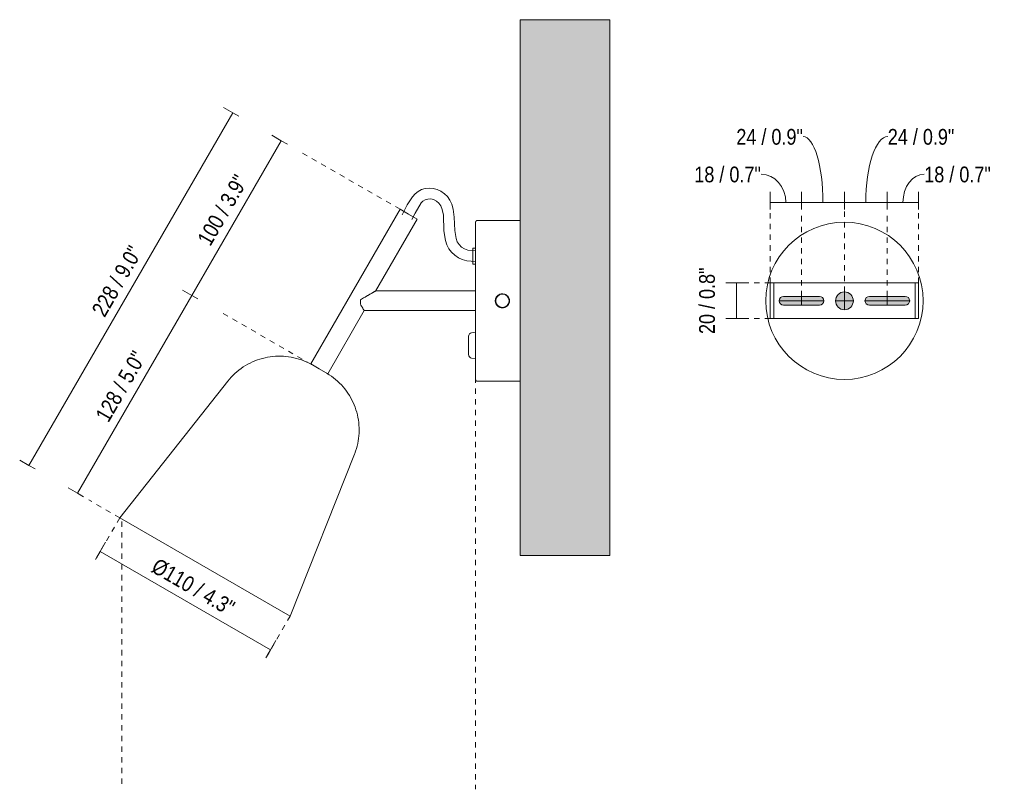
# Model space of a CAD drawing. Header units: millimetres. Extents: x -6709 to -5095, y -1383 to 6780.
# Tile 3 of 4: x -5645 to -5095, y 19 to 450. Entities that reach past the tile are written whole.
import ezdxf

# ---------------------------------------------------------------- set-up
doc = ezdxf.new("R2010")
doc.units = ezdxf.units.MM
doc.linetypes.add('Dash', pattern=[6, 3, -3])
for name, color, linetype, lineweight in [('Cotas', 7, 'Continuous', 9), ('Cotas-4', 7, 'Continuous', 9), ('Elementos de detalle', 7, 'Continuous', 9), ('Lighthing Fixture Dim Black SOL', 7, 'Continuous', 9), ('Luminarias', 7, 'Continuous', 20), ('Muros', 7, 'Continuous', 9)]:
    doc.layers.add(name, color=color, linetype=linetype, lineweight=lineweight)
doc.layers.add('Lighthing Fixture Detail Wide Grey', color=7, linetype='Continuous', lineweight=20, true_color=0x787878)
doc.layers.add('Lighthing Fixture Dim Grey Dash', color=7, linetype='Dash', lineweight=9, true_color=0xd2d2d2)
doc.styles.add('Arial Narrow', font='ARIALN.TTF', dxfattribs={"height": 8.8})
doc.dimstyles.new('FARO_-_2_2mm_Arial_Narrow_mm_Inch_Left', dxfattribs={"dimscale": 304.8, "dimtxt": 9.006193, "dimasz": 0, "dimexe": 0.019685, "dimexo": 0.0625, "dimgap": 0.006562, "dimtad": 1, "dimdec": 0, "dimzin": 0, "dimdsep": 46, "dimtxsty": 'Arial Narrow', "dimblk1": 'NONE', "dimblk2": 'NONE', "dimsah": 1, "dimcen": 0.09, "dimadec": 0, "dimazin": 0, "dimtfac": 1, "dimtdec": 4, "dimtix": 1, "dimtmove": 0, "dimatfit": 3, "dimfxl": 0.013123, "dimfxlon": 1, "dimtvp": 1, "dimtolj": 1, "dimtzin": 0, "dimarcsym": 2})
doc.dimstyles.new('FARO_-_2_2mm_Arial_Narrow_mm_Inch_Left_2', dxfattribs={"dimscale": 304.8, "dimtxt": 9.006193, "dimasz": 0, "dimexe": 0.019685, "dimexo": 0.0625, "dimgap": 0.006562, "dimtad": 1, "dimdec": 0, "dimzin": 0, "dimdsep": 46, "dimtxsty": 'Arial Narrow', "dimblk1": 'NONE', "dimblk2": 'NONE', "dimsah": 1, "dimcen": 0.09, "dimadec": 0, "dimazin": 0, "dimtfac": 1, "dimtdec": 4, "dimtix": 1, "dimtmove": 1, "dimatfit": 3, "dimfxl": 0.013123, "dimfxlon": 1, "dimtvp": 1, "dimtolj": 1, "dimtzin": 0, "dimarcsym": 2})
doc.dimstyles.new('FARO_-_2_2mm_Arial_Narrow_mm_Inch_Left_3', dxfattribs={"dimscale": 304.8, "dimtxt": 9.006193, "dimasz": 0, "dimexe": 0.019685, "dimexo": 0.0625, "dimgap": 0.006562, "dimtad": 1, "dimdec": 0, "dimzin": 0, "dimdsep": 46, "dimtxsty": 'Arial Narrow', "dimblk1": 'NONE', "dimblk2": 'NONE', "dimsah": 1, "dimcen": 0.09, "dimadec": 0, "dimazin": 0, "dimtfac": 1, "dimtdec": 4, "dimtix": 1, "dimtmove": 2, "dimatfit": 3, "dimfxl": 0.013123, "dimfxlon": 1, "dimtvp": 1, "dimtolj": 1, "dimtzin": 0, "dimarcsym": 2})

# ---------------------------------------------------------------- blocks, each defined once
blk = doc.blocks.new('28257 - 28257 STUDIO Black wall lamp-548396-Lateral_PDF')
at = {"layer": 'Luminarias'}
for p, q in [((-3336.2, 343.84), (-3386.2, 257.24)), ((-3331.44, 341.09), (-3336.2, 343.84)), ((-3349.95, 298.03), (-3326.67, 338.34)), ((-3326.67, 338.34), (-3331.44, 341.09)), ((-3268.96, 337.6), (-3292.96, 337.6)), ((-3293.96, 322.17), (-3295.46, 322.17)), ((-3295.46, 322.17), (-3295.46, 317.63)), ((-3295.46, 317.63), (-3295.46, 313.08)), ((-3295.46, 313.08), (-3293.96, 313.08)), ((-3293.96, 298.1), (-3349.98, 298.1)), ((-3358.41, 293.19), (-3358.41, 292.6)), ((-3358.41, 293.19), (-3358.41, 292.9)), ((-3358.41, 292.6), (-3358.41, 290.82)), ((-3376.67, 251.74), (-3356.26, 287.1)), ((-3356.26, 287.1), (-3293.96, 287.1)), ((-3297.96, 272.72), (-3297.96, 262.48)), ((-3293.96, 274.98), (-3296.2, 274.7)), ((-3296.2, 260.49), (-3293.96, 260.22)), ((-3386.2, 257.24), (-3381.44, 254.49)), ((-3385.71, 256.96), (-3385.8, 256.82)), ((-3381.44, 254.49), (-3376.67, 251.74)), ((-3377.15, 251.8), (-3377.05, 251.96)), ((-3432.57, 247.61), (-3493.02, 171.16)), ((-3292.96, 247.6), (-3268.96, 247.6)), ((-3397.71, 116.13), (-3361.72, 206.7)), ((-3397.71, 116.13), (-3493.02, 171.16))]:
    blk.add_line(p, q, dxfattribs=at)
at = {"layer": 'Luminarias', "flags": 128}
for points in [[(-3293.96, 320.7), (-3298.29, 321.03), (-3300.23, 321.71), (-3301.81, 322.72), (-3303.18, 324.06), (-3304.23, 325.65), (-3304.92, 327.4), (-3305.65, 331.88), (-3305.9, 339.41), (-3306.43, 343.87), (-3307.23, 346.64), (-3308.34, 348.95), (-3309.75, 350.94), (-3311.39, 352.55), (-3313.33, 353.9), (-3315.5, 354.93), (-3317.75, 355.54), (-3319.97, 355.71), (-3322.12, 355.48), (-3324.16, 354.85), (-3326.09, 353.85), (-3327.82, 352.49), (-3329.34, 350.81), (-3332.15, 346.38), (-3335.02, 340.76)], [(-3293.96, 314.69), (-3298.79, 315.02), (-3301.5, 315.73), (-3303.59, 316.7), (-3305.62, 318.09), (-3307.44, 319.82), (-3308.92, 321.78), (-3310.02, 323.9), (-3310.86, 326.34), (-3311.66, 331.87), (-3312, 340.47), (-3312.58, 343.74), (-3313.43, 345.81), (-3314.48, 347.22), (-3315.86, 348.41), (-3317.5, 349.29), (-3319.09, 349.64), (-3320.62, 349.57), (-3322.2, 349.11), (-3323.54, 348.34), (-3324.39, 347.44), (-3327.8, 341.74), (-3329.62, 338.13)], [(-3293.96, 336.6), (-3293.96, 336.64), (-3293.96, 336.68), (-3293.95, 336.72), (-3293.95, 336.76), (-3293.94, 336.8), (-3293.93, 336.83), (-3293.92, 336.87), (-3293.91, 336.91), (-3293.9, 336.95), (-3293.88, 336.99), (-3293.86, 337.02), (-3293.85, 337.06), (-3293.83, 337.09), (-3293.81, 337.13), (-3293.79, 337.16), (-3293.76, 337.19), (-3293.74, 337.23), (-3293.71, 337.26), (-3293.68, 337.29), (-3293.66, 337.31), (-3293.63, 337.34), (-3293.6, 337.37), (-3293.57, 337.39), (-3293.53, 337.42), (-3293.5, 337.44), (-3293.47, 337.46), (-3293.43, 337.48), (-3293.4, 337.5), (-3293.36, 337.51), (-3293.32, 337.53), (-3293.28, 337.54), (-3293.25, 337.56), (-3293.21, 337.57), (-3293.17, 337.57), (-3293.13, 337.58), (-3293.09, 337.59), (-3293.05, 337.59), (-3293.01, 337.6), (-3292.97, 337.6), (-3292.96, 337.6)], [(-3293.96, 336.6), (-3293.96, 336.56), (-3293.96, 336.46), (-3293.96, 336.28), (-3293.96, 336.04), (-3293.96, 335.72), (-3293.96, 335.34), (-3293.96, 334.88), (-3293.96, 334.36), (-3293.96, 333.78), (-3293.96, 333.12), (-3293.96, 332.41), (-3293.96, 331.62), (-3293.96, 330.78), (-3293.96, 329.88), (-3293.96, 328.91), (-3293.96, 327.89), (-3293.96, 326.81), (-3293.96, 325.68), (-3293.96, 324.49), (-3293.96, 323.25), (-3293.96, 321.97), (-3293.96, 320.63), (-3293.96, 319.25), (-3293.96, 317.83), (-3293.96, 316.37), (-3293.96, 314.87), (-3293.96, 313.34), (-3293.96, 311.77), (-3293.96, 310.17), (-3293.96, 308.54), (-3293.96, 306.89), (-3293.96, 305.21), (-3293.96, 303.52), (-3293.96, 301.8), (-3293.96, 300.08), (-3293.96, 298.34), (-3293.96, 296.59), (-3293.96, 294.83), (-3293.96, 293.07), (-3293.96, 291.31), (-3293.96, 289.55), (-3293.96, 287.8), (-3293.96, 286.06), (-3293.96, 284.32), (-3293.96, 282.6), (-3293.96, 280.89), (-3293.96, 279.21), (-3293.96, 277.54), (-3293.96, 275.9), (-3293.96, 274.29), (-3293.96, 272.7), (-3293.96, 271.15), (-3293.96, 269.63), (-3293.96, 268.15), (-3293.96, 266.7), (-3293.96, 265.3), (-3293.96, 263.94), (-3293.96, 262.63), (-3293.96, 261.37), (-3293.96, 260.15), (-3293.96, 258.99), (-3293.96, 257.88), (-3293.96, 256.83), (-3293.96, 255.83), (-3293.96, 254.89), (-3293.96, 254.02), (-3293.96, 253.2), (-3293.96, 252.45), (-3293.96, 251.76), (-3293.96, 251.14), (-3293.96, 250.58), (-3293.96, 250.09), (-3293.96, 249.67), (-3293.96, 249.32), (-3293.96, 249.04), (-3293.96, 248.82), (-3293.96, 248.68), (-3293.96, 248.61), (-3293.96, 248.6)], [(-3293.96, 335.29), (-3293.96, 335.52), (-3293.96, 335.87), (-3293.96, 336.16), (-3293.96, 336.37), (-3293.96, 336.51), (-3293.96, 336.59), (-3293.96, 336.6)], [(-3432.57, 247.61), (-3431.64, 248.75), (-3430.65, 249.85), (-3429.63, 250.91), (-3428.56, 251.93), (-3427.45, 252.9), (-3426.31, 253.83), (-3425.13, 254.71), (-3423.91, 255.55), (-3422.66, 256.33), (-3421.38, 257.07), (-3420.08, 257.75), (-3418.74, 258.38), (-3417.39, 258.96), (-3416.01, 259.48), (-3414.61, 259.95), (-3413.19, 260.36), (-3411.76, 260.71), (-3410.31, 261.01), (-3408.86, 261.25), (-3407.4, 261.43), (-3405.93, 261.55), (-3404.45, 261.61), (-3402.98, 261.61), (-3401.5, 261.55), (-3400.03, 261.44), (-3398.57, 261.26), (-3397.11, 261.03), (-3395.67, 260.74), (-3394.23, 260.39), (-3392.81, 259.99), (-3391.41, 259.53), (-3390.03, 259.01), (-3388.67, 258.44), (-3387.34, 257.81), (-3386.03, 257.13), (-3385.71, 256.96)], [(-3377.05, 251.96), (-3375.8, 251.18), (-3374.59, 250.35), (-3373.4, 249.47), (-3372.25, 248.54), (-3371.14, 247.57), (-3370.07, 246.55), (-3369.05, 245.5), (-3368.06, 244.4), (-3367.12, 243.26), (-3366.23, 242.09), (-3365.38, 240.88), (-3364.58, 239.64), (-3363.83, 238.37), (-3363.14, 237.07), (-3362.5, 235.74), (-3361.91, 234.39), (-3361.37, 233.02), (-3360.89, 231.62), (-3360.47, 230.21), (-3360.1, 228.78), (-3359.79, 227.34), (-3359.54, 225.88), (-3359.34, 224.42), (-3359.21, 222.95), (-3359.13, 221.48), (-3359.12, 220.01), (-3359.16, 218.53), (-3359.26, 217.06), (-3359.42, 215.59), (-3359.64, 214.14), (-3359.91, 212.69), (-3360.25, 211.25), (-3360.64, 209.83), (-3361.09, 208.42), (-3361.59, 207.04), (-3361.72, 206.7)], [(-3293.96, 248.6), (-3293.96, 248.63), (-3293.96, 248.74), (-3293.96, 248.91), (-3293.96, 249.16), (-3293.96, 249.47), (-3293.96, 249.86)], [(-3292.96, 247.6), (-3293, 247.6), (-3293.04, 247.6), (-3293.08, 247.6), (-3293.12, 247.61), (-3293.16, 247.62), (-3293.2, 247.63), (-3293.24, 247.64), (-3293.27, 247.65), (-3293.31, 247.66), (-3293.35, 247.68), (-3293.39, 247.69), (-3293.42, 247.71), (-3293.46, 247.73), (-3293.49, 247.75), (-3293.52, 247.77), (-3293.56, 247.79), (-3293.59, 247.82), (-3293.62, 247.85), (-3293.65, 247.87), (-3293.68, 247.9), (-3293.7, 247.93), (-3293.73, 247.96), (-3293.76, 247.99), (-3293.78, 248.02), (-3293.8, 248.06), (-3293.82, 248.09), (-3293.84, 248.13), (-3293.86, 248.16), (-3293.88, 248.2), (-3293.89, 248.23), (-3293.91, 248.27), (-3293.92, 248.31), (-3293.93, 248.35), (-3293.94, 248.39), (-3293.95, 248.43), (-3293.95, 248.47), (-3293.96, 248.51), (-3293.96, 248.55), (-3293.96, 248.59), (-3293.96, 248.6)]]:
    blk.add_lwpolyline(points, dxfattribs=at)
at = {"layer": 'Luminarias'}
for centre, radius, start, end in [((-3278.96, 292.6), 3.75, 0, 180), ((-3278.96, 292.6), 3.75, 180, 0), ((-3295.96, 272.72), 2, 97, 180), ((-3295.96, 262.48), 2, 180, 263)]:
    blk.add_arc(centre, radius, start, end, dxfattribs=at)
for points, knots in [([(-3350.18, 297.94), (-3350.21, 297.92), (-3350.29, 297.86), (-3350.5, 297.74), (-3350.83, 297.56), (-3351.22, 297.35), (-3351.49, 297.19), (-3351.65, 297.1), (-3351.76, 297.03), (-3351.88, 296.95), (-3352.04, 296.86), (-3352.33, 296.69), (-3352.76, 296.44), (-3353.21, 296.19), (-3353.58, 295.98), (-3353.85, 295.82), (-3354.12, 295.66), (-3354.49, 295.45), (-3354.96, 295.18), (-3355.53, 294.86), (-3356.29, 294.41), (-3357.24, 293.85), (-3358.02, 293.41), (-3358.41, 293.19)], [0.5555556, 0.5555556, 0.5555556, 0.5555556, 0.5694444, 0.5833333, 0.6111111, 0.6388889, 0.6527778, 0.6597222, 0.6666667, 0.6736111, 0.6805556, 0.6944444, 0.7222222, 0.75, 0.7638889, 0.7777778, 0.7916667, 0.8055556, 0.8333333, 0.8611111, 0.8888889, 0.9444444, 1, 1, 1, 1]), ([(-3282.98, 292.6), (-3282.97, 292.84), (-3282.93, 293.31), (-3282.75, 293.96), (-3282.44, 294.59), (-3282.04, 295.15), (-3281.54, 295.64), (-3280.77, 296.16), (-3279.55, 296.58), (-3278.2, 296.53), (-3277.1, 296.12), (-3276.38, 295.64), (-3275.76, 295.03), (-3275.14, 294.03), (-3274.95, 293.2), (-3274.94, 292.6)], [0, 0, 0, 0, 0.055556, 0.111111, 0.166667, 0.222222, 0.277778, 0.333333, 0.444444, 0.583333, 0.652778, 0.722222, 0.791667, 0.861111, 1, 1, 1, 1]), ([(-3274.94, 292.6), (-3274.95, 292.36), (-3274.99, 291.89), (-3275.17, 291.24), (-3275.48, 290.61), (-3275.88, 290.04), (-3276.38, 289.56), (-3276.96, 289.17), (-3277.59, 288.88), (-3278.32, 288.69), (-3279.14, 288.64), (-3279.99, 288.77), (-3280.82, 289.08), (-3281.54, 289.55), (-3282.15, 290.16), (-3282.78, 291.17), (-3282.97, 292), (-3282.98, 292.6)], [0, 0, 0, 0, 0.055556, 0.111111, 0.166667, 0.222222, 0.277778, 0.333333, 0.388889, 0.444444, 0.513889, 0.583333, 0.652778, 0.722222, 0.791667, 0.861111, 1, 1, 1, 1]), ([(-3358.41, 290.82), (-3358.18, 290.42), (-3357.84, 289.84), (-3357.43, 289.13), (-3357.15, 288.63), (-3356.89, 288.19), (-3356.67, 287.81), (-3356.49, 287.5), (-3356.32, 287.19), (-3356.26, 287.1), (-3356.26, 287.1)], [0, 0, 0, 0, 0.1, 0.15, 0.2, 0.25, 0.3, 0.35, 0.4, 0.5, 0.5, 0.5, 0.5])]:
    blk.add_open_spline(points, degree=3, knots=knots, dxfattribs=at)
blk = doc.blocks.new('DIMBLOCK7-Lateral_PDF')
at = {"layer": 'Cotas-4', "color": 251, "true_color": 0x5b5b5b}
for p, q in [((-5600.39, 152.19), (-5597.39, 157.39)), ((-5600.39, 152.19), (-5602.39, 148.73)), ((-5600.39, 152.19), (-5505.08, 97.17)), ((-5505.08, 97.17), (-5502.08, 102.37)), ((-5505.08, 97.17), (-5507.08, 93.71))]:
    blk.add_line(p, q, dxfattribs=at)
at = {"layer": 'Cotas-4', "color": 0, "insert": (-5568.02, 148.95), "char_height": 8.8, "width": 60.899, "attachment_point": 1, "rotation": 330, "line_spacing_factor": 0.974696, "style": 'Arial Narrow'}
blk.add_mtext('Ø110 / 4.3"', dxfattribs=at)
blk = doc.blocks.new('_None')
blk = doc.blocks.new('DIMBLOCK8-Lateral_PDF')
at = {"layer": 'Cotas-4', "color": 251, "true_color": 0x5b5b5b}
for p, q in [((-5549.15, 295.65), (-5554.34, 298.65)), ((-5549.15, 295.65), (-5613.13, 184.83)), ((-5549.15, 295.65), (-5545.68, 293.65)), ((-5613.13, 184.83), (-5618.33, 187.83)), ((-5613.13, 184.83), (-5609.66, 182.83))]:
    blk.add_line(p, q, dxfattribs=at)
at = {"layer": 'Cotas-4', "color": 0, "insert": (-5603.44, 228.36), "char_height": 8.8, "width": 51.464, "attachment_point": 1, "rotation": 60, "line_spacing_factor": 0.974696, "style": 'Arial Narrow'}
blk.add_mtext('128 / 5.0"', dxfattribs=at)
blk = doc.blocks.new('DIMBLOCK9-Lateral_PDF')
at = {"layer": 'Cotas-4', "color": 251, "true_color": 0x5b5b5b}
for p, q in [((-5499.15, 382.25), (-5549.15, 295.65)), ((-5499.15, 382.25), (-5504.34, 385.25)), ((-5499.15, 382.25), (-5495.68, 380.25)), ((-5549.15, 295.65), (-5554.34, 298.65)), ((-5549.15, 295.65), (-5545.68, 293.65))]:
    blk.add_line(p, q, dxfattribs=at)
at = {"layer": 'Cotas-4', "color": 0, "insert": (-5546.45, 327.07), "char_height": 8.8, "width": 51.464, "attachment_point": 1, "rotation": 60, "line_spacing_factor": 0.974696, "style": 'Arial Narrow'}
blk.add_mtext('100 / 3.9"', dxfattribs=at)
blk = doc.blocks.new('DIMBLOCK10-Lateral_PDF')
at = {"layer": 'Cotas-4', "color": 251, "true_color": 0x5b5b5b}
for p, q in [((-5526.23, 397.89), (-5640.21, 200.47)), ((-5526.23, 397.89), (-5531.43, 400.89)), ((-5526.23, 397.89), (-5522.77, 395.89)), ((-5640.21, 200.47), (-5645.41, 203.47)), ((-5640.21, 200.47), (-5636.75, 198.47))]:
    blk.add_line(p, q, dxfattribs=at)
at = {"layer": 'Cotas-4', "color": 0, "insert": (-5605.52, 287.3), "char_height": 8.8, "width": 51.464, "attachment_point": 1, "rotation": 60, "line_spacing_factor": 0.974696, "style": 'Arial Narrow'}
blk.add_mtext('228 / 9.0"', dxfattribs=at)
blk = doc.blocks.new('DIMBLOCK11-Alzado_PDF Fixing')
at = {"layer": 'Cotas-4', "color": 251, "true_color": 0x5b5b5b}
for p, q in [((-5244.48, 302.67), (-5250.48, 302.67)), ((-5244.48, 302.67), (-5244.48, 282.67)), ((-5244.48, 302.67), (-5240.48, 302.67)), ((-5244.48, 282.67), (-5250.48, 282.67)), ((-5244.48, 282.67), (-5240.48, 282.67))]:
    blk.add_line(p, q, dxfattribs=at)
at = {"layer": 'Cotas-4', "color": 0, "insert": (-5265.35, 274.01), "char_height": 8.8, "width": 44.7736, "attachment_point": 1, "rotation": 90, "line_spacing_factor": 0.974696, "style": 'Arial Narrow'}
blk.add_mtext('20 / 0.8"', dxfattribs=at)
blk = doc.blocks.new('DIMBLOCK12-Alzado_PDF Fixing')
at = {"layer": 'Cotas-4', "color": 251, "true_color": 0x5b5b5b}
for p, q in [((-5225.57, 347.68), (-5225.57, 353.68)), ((-5208.06, 347.68), (-5208.06, 353.68)), ((-5225.57, 347.68), (-5208.06, 347.68)), ((-5225.57, 347.68), (-5225.57, 343.68)), ((-5208.06, 347.68), (-5208.06, 343.68))]:
    blk.add_line(p, q, dxfattribs=at)
blk.add_ellipse((-5230.71, 347.68), major_axis=(0, 15.85), ratio=0.876834, start_param=4.712389, end_param=6.283185, dxfattribs=at)
at = {"layer": 'Cotas-4', "color": 0, "insert": (-5268.02, 367.75), "char_height": 8.8, "width": 44.7736, "attachment_point": 1, "line_spacing_factor": 0.974696, "style": 'Arial Narrow'}
blk.add_mtext('18 / 0.7"', dxfattribs=at)
blk = doc.blocks.new('DIMBLOCK13-Alzado_PDF Fixing')
at = {"layer": 'Cotas-4', "color": 251, "true_color": 0x5b5b5b}
for p, q in [((-5208.06, 347.68), (-5208.06, 353.68)), ((-5184.06, 347.68), (-5184.06, 353.68)), ((-5208.06, 347.68), (-5184.06, 347.68)), ((-5208.06, 347.68), (-5208.06, 343.68)), ((-5184.06, 347.68), (-5184.06, 343.68))]:
    blk.add_line(p, q, dxfattribs=at)
blk.add_ellipse((-5207.2, 347.68), major_axis=(0, 36.9), ratio=0.302019, start_param=4.712389, end_param=6.283185, dxfattribs=at)
at = {"layer": 'Cotas-4', "color": 0, "insert": (-5244.52, 388.81), "char_height": 8.8, "width": 44.7736, "attachment_point": 1, "line_spacing_factor": 0.974696, "style": 'Arial Narrow'}
blk.add_mtext('24 / 0.9"', dxfattribs=at)
blk = doc.blocks.new('DIMBLOCK14-Alzado_PDF Fixing')
at = {"layer": 'Cotas-4', "color": 251, "true_color": 0x5b5b5b}
for p, q in [((-5184.06, 347.68), (-5184.06, 353.68)), ((-5160.06, 347.68), (-5160.06, 353.68)), ((-5184.06, 347.68), (-5160.06, 347.68)), ((-5184.06, 347.68), (-5184.06, 343.68)), ((-5160.06, 347.68), (-5160.06, 343.68))]:
    blk.add_line(p, q, dxfattribs=at)
blk.add_ellipse((-5159.8, 347.68), major_axis=(0, 36.9), ratio=0.332152, start_param=0, end_param=1.570796, dxfattribs=at)
at = {"layer": 'Cotas-4', "color": 0, "insert": (-5159.8, 388.81), "char_height": 8.8, "width": 44.7736, "attachment_point": 1, "line_spacing_factor": 0.974696, "style": 'Arial Narrow'}
blk.add_mtext('24 / 0.9"', dxfattribs=at)
blk = doc.blocks.new('DIMBLOCK15-Alzado_PDF Fixing')
at = {"layer": 'Cotas-4', "color": 251, "true_color": 0x5b5b5b}
for p, q in [((-5160.06, 347.68), (-5160.06, 353.68)), ((-5142.55, 347.68), (-5142.55, 353.68)), ((-5160.06, 347.68), (-5142.55, 347.68)), ((-5160.06, 347.68), (-5160.06, 343.68)), ((-5142.55, 347.68), (-5142.55, 343.68))]:
    blk.add_line(p, q, dxfattribs=at)
blk.add_ellipse((-5139.4, 347.68), major_axis=(0, 15.85), ratio=0.751308, start_param=0, end_param=1.570796, dxfattribs=at)
at = {"layer": 'Cotas-4', "color": 0, "insert": (-5139.4, 367.75), "char_height": 8.8, "width": 44.7736, "attachment_point": 1, "line_spacing_factor": 0.974696, "style": 'Arial Narrow'}
blk.add_mtext('18 / 0.7"', dxfattribs=at)

msp = doc.modelspace()

# ---------------------------------------------------------------- hatches: boundary and pattern name
at = {"layer": 'Elementos de detalle', "true_color": 0xc0c0c0}
h = msp.add_hatch(color=9, dxfattribs=at)
h.paths.add_polyline_path([(-5184.06, 287.6), (-5182.76, 287.77), (-5181.56, 288.27), (-5180.52, 289.06), (-5179.73, 290.1), (-5179.23, 291.3), (-5179.06, 292.6), (-5179.23, 293.89), (-5179.73, 295.1), (-5180.52, 296.13), (-5181.56, 296.93), (-5182.76, 297.43), (-5184.06, 297.6), (-5185.35, 297.43), (-5186.56, 296.93), (-5187.59, 296.13), (-5188.39, 295.1), (-5188.89, 293.89), (-5189.06, 292.6), (-5188.89, 291.3), (-5188.39, 290.1), (-5187.59, 289.06), (-5186.56, 288.27), (-5185.35, 287.77)])
h.paths.add_polyline_path([(-5218.06, 290.1), (-5198.06, 290.1), (-5197.41, 290.18), (-5196.81, 290.43), (-5196.29, 290.83), (-5195.89, 291.35), (-5195.64, 291.95), (-5195.56, 292.6), (-5195.64, 293.24), (-5195.89, 293.85), (-5196.29, 294.36), (-5196.81, 294.76), (-5197.41, 295.01), (-5198.06, 295.1), (-5218.06, 295.1), (-5218.71, 295.01), (-5219.31, 294.76), (-5219.83, 294.36), (-5220.22, 293.85), (-5220.47, 293.24), (-5220.56, 292.6), (-5220.47, 291.95), (-5220.22, 291.35), (-5219.83, 290.83), (-5219.31, 290.43), (-5218.71, 290.18)])
h.paths.add_polyline_path([(-5170.06, 290.1), (-5150.06, 290.1), (-5149.41, 290.18), (-5148.81, 290.43), (-5148.29, 290.83), (-5147.89, 291.35), (-5147.64, 291.95), (-5147.56, 292.6), (-5147.64, 293.24), (-5147.89, 293.85), (-5148.29, 294.36), (-5148.81, 294.76), (-5149.41, 295.01), (-5150.06, 295.1), (-5170.06, 295.1), (-5170.71, 295.01), (-5171.31, 294.76), (-5171.83, 294.36), (-5172.22, 293.85), (-5172.47, 293.24), (-5172.56, 292.6), (-5172.47, 291.95), (-5172.22, 291.35), (-5171.83, 290.83), (-5171.31, 290.43), (-5170.71, 290.18)])
at = {"layer": 'Muros', "true_color": 0xf7f7f7}
msp.add_hatch(color=7, dxfattribs=at).paths.add_polyline_path([(-5365.38, 150), (-5315.38, 150), (-5315.38, 450), (-5365.38, 450), (-5365.38, 237.76)])
at = {"layer": 'Muros', "true_color": 0xfafafa}
msp.add_hatch(color=7, dxfattribs=at).paths.add_polyline_path([(-5315.38, 150), (-5315.38, 450), (-5365.38, 450), (-5365.38, 150)])

# ---------------------------------------------------------------- linework, layer by layer
at = {"layer": 'Lighthing Fixture Detail Wide Grey'}
for p, q in [((-5198.06, 295.1), (-5218.06, 295.1)), ((-5150.06, 295.1), (-5170.06, 295.1)), ((-5218.06, 290.1), (-5198.06, 290.1)), ((-5170.06, 290.1), (-5150.06, 290.1))]:
    msp.add_line(p, q, dxfattribs=at)
for centre, radius, start, end in [((-5184.06, 292.6), 44, 90, 270), ((-5184.06, 292.6), 44, 270, 90), ((-5184.06, 292.6), 5, 0, 180), ((-5218.06, 292.6), 2.5, 90, 270), ((-5198.06, 292.6), 2.5, 270, 90), ((-5184.06, 292.6), 5, 180, 360), ((-5170.06, 292.6), 2.5, 90, 270), ((-5150.06, 292.6), 2.5, 270, 90)]:
    msp.add_arc(centre, radius, start, end, dxfattribs=at)
at = {"layer": 'Lighthing Fixture Dim Black SOL'}
for p, q in [((-5225.57, 302.67), (-5142.55, 302.67)), ((-5225.57, 282.67), (-5225.57, 302.67)), ((-5223.57, 302.67), (-5223.57, 282.67)), ((-5184.06, 297.6), (-5184.06, 287.6)), ((-5144.55, 302.67), (-5144.55, 282.67)), ((-5142.55, 302.67), (-5142.55, 282.67)), ((-5195.56, 292.6), (-5220.56, 292.6)), ((-5208.06, 295.1), (-5208.06, 290.1)), ((-5179.06, 292.6), (-5189.06, 292.6)), ((-5172.56, 292.6), (-5147.56, 292.6)), ((-5160.06, 295.1), (-5160.06, 290.1)), ((-5142.55, 282.67), (-5225.57, 282.67))]:
    msp.add_line(p, q, dxfattribs=at)
at = {"layer": 'Lighthing Fixture Dim Grey Dash'}
for p, q in [((-5432.62, 343.84), (-5488.91, 376.34)), ((-5225.57, 302.67), (-5225.57, 342.67)), ((-5208.06, 295.1), (-5208.06, 342.67)), ((-5184.06, 297.6), (-5184.06, 342.67)), ((-5160.06, 295.1), (-5160.06, 342.67)), ((-5142.55, 302.67), (-5142.55, 342.67)), ((-5225.57, 302.67), (-5240.57, 302.67)), ((-5482.14, 256.96), (-5534.1, 286.96)), ((-5225.57, 282.67), (-5240.57, 282.67)), ((-5390.37, 249.6), (-5390.37, 19.11)), ((-5589.44, 171.16), (-5606.76, 181.16)), ((-5589.44, 171.16), (-5604.44, 145.18)), ((-5588.19, 169.11), (-5588.19, 19.11)), ((-5494.13, 116.13), (-5509.13, 90.15))]:
    msp.add_line(p, q, dxfattribs=at)
at = {"layer": 'Muros', "color": 253, "true_color": 0xaaaaaa}
for p, q in [((-5365.38, 150), (-5365.38, 450)), ((-5315.38, 450), (-5365.38, 450)), ((-5315.38, 450), (-5315.38, 150)), ((-5315.38, 150), (-5365.38, 150))]:
    msp.add_line(p, q, dxfattribs=at)

# ---------------------------------------------------------------- block references
at = {"layer": 'Luminarias'}
msp.add_blockref('28257 - 28257 STUDIO Black wall lamp-548396-Lateral_PDF', (-2096.42, 0), dxfattribs=at)

# ---------------------------------------------------------------- dimensions: what is measured, and where the dimension line sits
at = {"layer": 'Cotas', "color": 251, "true_color": 0x5b5b5b}
for base, p1, p2, override, picture, middle in [((-5640.21, 200.47), (-5522.77, 395.89), (-5636.75, 198.47), {"dimpost": '<>', "dimfxl": 227.960793}, 'DIMBLOCK10-Lateral_PDF', (-5589.89, 303.03)), ((-5549.15, 295.65), (-5495.68, 380.25), (-5545.68, 293.65), {"dimpost": '<>', "dimfxl": 100}, 'DIMBLOCK9-Lateral_PDF', (-5530.81, 342.8)), ((-5613.13, 184.83), (-5545.68, 293.65), (-5609.66, 182.83), {"dimpost": '<>', "dimfxl": 127.960793}, 'DIMBLOCK8-Lateral_PDF', (-5587.8, 244.09))]:
    dim = msp.add_linear_dim(base=base, p1=p1, p2=p2, angle=60, dimstyle='FARO_-_2_2mm_Arial_Narrow_mm_Inch_Left', override=override, dxfattribs=at)
    dim.commit()
    dim.dimension.update_dxf_attribs({"geometry": picture, "text_midpoint": middle})
for base, p1, p2, override, picture, middle in [((-5184.06, 347.68), (-5208.06, 343.68), (-5184.06, 343.68), {"dimpost": '<>', "dimfxl": 24}, 'DIMBLOCK13-Alzado_PDF Fixing', (-5222.13, 382.94)), ((-5160.06, 347.68), (-5184.06, 343.68), (-5160.06, 343.68), {"dimpost": '<>', "dimfxl": 24}, 'DIMBLOCK14-Alzado_PDF Fixing', (-5137.41, 382.94)), ((-5208.06, 347.68), (-5225.57, 343.68), (-5208.06, 343.68), {"dimpost": '<>', "dimfxl": 17.509156}, 'DIMBLOCK12-Alzado_PDF Fixing', (-5245.63, 361.89)), ((-5142.55, 347.68), (-5160.06, 343.68), (-5142.55, 343.68), {"dimpost": '<>', "dimfxl": 17.509156}, 'DIMBLOCK15-Alzado_PDF Fixing', (-5117.01, 361.89))]:
    dim = msp.add_linear_dim(base=base, p1=p1, p2=p2, dimstyle='FARO_-_2_2mm_Arial_Narrow_mm_Inch_Left_2', override=override, dxfattribs=at)
    dim.commit()
    dim.dimension.update_dxf_attribs({"geometry": picture, "text_midpoint": middle, "dimtype": 160})
dim = msp.add_linear_dim(base=(-5244.48, 282.67), p1=(-5240.48, 302.67), p2=(-5240.48, 282.67), angle=90, dimstyle='FARO_-_2_2mm_Arial_Narrow_mm_Inch_Left_3', override={"dimpost": '<>', "dimfxl": 20}, dxfattribs=at)
dim.commit()
dim.dimension.update_dxf_attribs({"geometry": 'DIMBLOCK11-Alzado_PDF Fixing', "text_midpoint": (-5259.49, 296.4), "dimtype": 160, "text_rotation": 90})
dim = msp.add_linear_dim(base=(-5505.08, 97.17), p1=(-5602.39, 148.73), p2=(-5507.08, 93.71), angle=330, text='Ø110 / 4.3"', dimstyle='FARO_-_2_2mm_Arial_Narrow_mm_Inch_Left', override={"dimpost": '<>', "dimfxl": 110.046882}, dxfattribs=at)
dim.commit()
dim.dimension.update_dxf_attribs({"geometry": 'DIMBLOCK7-Lateral_PDF', "text_midpoint": (-5549.36, 130.52)})

doc.saveas('drawing.dxf')
